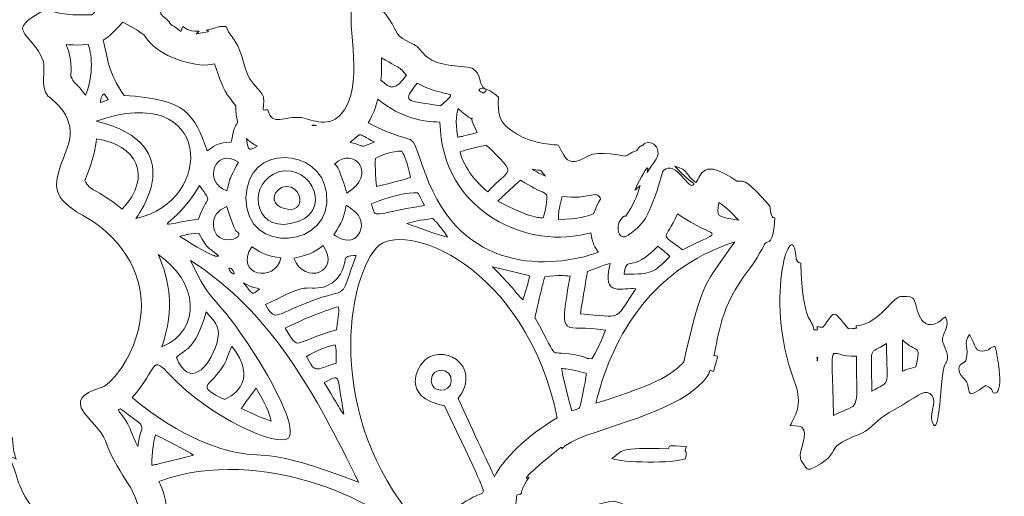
# Model space of a CAD drawing. Header units: inches. Extents: x 18 to 845, y 76 to 789.
# Tile 11 of 12: x 502 to 845, y 265 to 432. Entities that reach past the tile are written whole.
import ezdxf

# ---------------------------------------------------------------- set-up
doc = ezdxf.new("R2010")
doc.units = ezdxf.units.IN
doc.header["$MEASUREMENT"] = 0
doc.layers.add('Layer 1', color=7, linetype='Continuous')

msp = doc.modelspace()

# ---------------------------------------------------------------- linework, layer by layer
at = {"layer": 'Layer 1', "lineweight": 0}
for points, knots in [([(512.19, 404.78), (509.23, 408.32), (511.3, 414.16), (510.55, 416.88), (509.06, 422.3), (502.98, 426.12), (503.27, 428.55), (503.56, 431.03), (508.44, 433.42), (511.41, 435.34), (517.54, 432.41), (525.08, 433.32), (527.36, 433.18), (530.83, 436.15), (527.3, 434.03), (535.09, 440.61), (543.06, 440.15), (539.44, 440.44), (544.82, 438.18), (545.88, 437.74), (550.94, 434.52), (550.98, 434.48), (552.17, 433.3), (550.5, 434.07), (552.86, 432.13), (555.39, 430.04), (553.81, 430.94), (554.94, 429.86), (555.65, 429.18), (554.86, 430.16), (558.42, 427.44), (559, 428.9), (558.35, 427.33), (559.12, 429.14), (563.62, 425.68), (566.51, 429.03), (563.78, 426.59), (570.21, 427.43), (567.41, 427.62), (567.38, 427.87), (573.23, 429.35), (571.24, 429.28), (574.13, 429.08), (576.78, 423.47), (577.83, 425.78), (580.79, 414.75), (582.37, 408.83), (586.43, 407.21), (587.15, 404.59), (587.51, 403.29), (586.96, 400.58), (587.08, 400.39), (587.45, 399.77), (586.94, 400.16), (588.75, 400.07), (590.05, 394.05), (594.62, 398.09), (600.34, 397.37), (602.71, 397.07), (609.62, 393.62), (613.79, 398.12), (623.1, 408.16), (615.69, 428.69), (618.22, 438.61), (624.66, 436.73), (624.99, 432.46), (623.44, 438.11), (626.63, 435.31), (627.68, 436.1), (629.89, 433.2), (633.59, 428.34), (632.88, 426.13), (636.83, 424.2), (643.46, 420.96), (639.38, 422.66), (644.39, 418.3), (647.68, 415.44), (656.22, 415.27), (658.22, 414.99), (663.25, 414.3), (661.95, 409.65), (663.74, 407.89), (665.03, 406.63), (664.93, 408.01), (669, 404.56), (668.86, 397.92), (668.86, 395.64), (675.33, 391.67), (681.38, 387.96), (689.49, 387.85), (689.89, 387.81), (692.69, 382.2), (693.56, 380.18), (700.38, 384.06), (703.86, 386.04), (712.79, 383.97), (712.9, 383.98), (713.95, 384.08), (714.88, 385.07), (717.2, 385.96), (718.58, 388.11), (718.57, 387.31), (718.96, 387.58), (720.56, 388.68), (718.92, 388.18), (720.59, 388.55), (723.41, 389.18), (724.64, 386.82), (724.61, 384.94), (724.57, 382.84), (723.1, 382.12), (720.82, 378.2), (720.82, 378.69), (721.3, 379.69), (720.82, 379.85), (720.65, 379.91), (717.26, 374.08), (716.58, 372.09), (716.83, 372.31), (717.7, 373.09), (718.44, 373.75), (717.14, 369.35), (716.09, 367.29), (713.37, 363.01), (713.32, 362.98), (712.73, 363.65), (711.37, 361.51), (710.63, 360.33), (710.12, 356.28), (712.31, 355.79), (714.13, 355.37), (719.22, 360.41), (720.23, 362.3), (724.21, 369.76), (725.99, 378.51), (726.46, 378.94), (730.99, 383.09), (735.42, 371.38), (737.05, 374.16), (737.46, 374.85), (736.61, 373.72), (730.49, 380.42), (735.49, 379.16), (734.11, 377.25), (737.77, 374.78), (739.75, 377.26), (740, 383.69), (752.09, 375.2), (754.94, 375.1), (754.73, 376.51), (763.6, 366.46), (763.97, 363.7), (763.89, 364.21), (764, 363.84), (764.54, 361.94), (764.61, 362.86), (765.27, 362.49), (764.9, 352.8), (762.84, 354.42), (761.92, 353.56), (761.63, 353.3), (758.99, 347.69), (756.16, 344.2), (746.11, 331.78), (745.76, 320.96), (744.05, 314.48), (745.64, 314.09), (745.83, 315.4), (743.93, 308.87), (741.37, 309.66), (744.3, 309.91), (740.52, 305.64), (729.02, 292.61), (696.57, 288.41), (691.09, 281.96), (691.08, 281.96), (691.25, 282.69), (690.74, 282.39), (689.72, 281.78), (678.54, 272.51), (678.64, 271.77), (678.69, 271.44), (679.41, 272.01), (679.74, 272.06), (675.06, 265.32), (678.81, 266.85), (675.43, 265.82), (675, 263.15), (675.04, 259.27), (675.17, 259.07), (675.27, 258.92), (675.04, 259.09), (676.89, 258.21), (676.76, 255.49), (676.73, 255.36), (675.95, 254.22), (674.63, 252.26), (665.69, 247.07), (666.69, 242.39), (663.05, 236.07), (664.55, 231.9), (662.96, 236.38), (657.73, 222.71), (663.18, 235.8), (661.33, 223.24), (659.28, 224.16), (660.44, 224.85), (658.47, 217.47), (660.02, 216.63), (660.09, 217.66), (658.47, 211.34), (658.47, 211.34), (657.24, 212.02), (657.24, 212.02), (655.36, 204.52), (654.31, 206.69), (656.18, 205.41), (654.01, 200.24), (653.2, 201.55), (652.27, 200.77), (651.29, 199.93), (652.34, 199.99), (650.12, 197.5), (639.91, 186.08), (637.09, 180.95), (637.25, 180.83), (637.35, 180.76), (640.83, 185.48), (641.1, 185.18), (641.19, 185.08), (636.52, 179.82), (639.64, 179.08), (640.53, 178.86), (650, 188.09), (652.45, 190.49), (672.95, 210.47), (660.97, 225.13), (683.11, 247.57), (689.51, 254.05), (698.32, 261.96), (707.96, 263.64), (710.55, 264.09), (714.81, 261.7), (715.62, 260.38), (716.99, 258.12), (714.67, 257.51), (717.74, 258.81), (717.28, 251.84), (715.74, 252.86), (713.93, 250.68), (711.97, 248.32), (713.05, 247.34), (703.62, 244.34), (698.85, 240), (699.93, 240.76), (705.03, 239.31), (705.03, 239.31), (704.34, 237.97), (704.34, 237.97), (707.7, 236.49), (708.71, 235.67), (709.92, 236.16), (711.82, 236.94), (712.11, 242.57), (717.28, 242.08), (719.29, 237.53), (716.3, 239.08), (716.33, 232.85), (716.57, 232.6), (719.03, 229.93), (719.72, 229.77), (720.67, 229.54), (720.13, 229.25), (721.13, 230.91), (724.75, 228.45), (724.73, 227.03), (725.15, 226.6), (729.37, 222.28), (731.67, 223.74), (728.34, 221.93), (732.51, 219), (736.29, 220.2), (738.76, 221.99), (741.87, 219.79), (741.24, 222.39), (743.43, 219.61), (748.46, 219.89), (752.33, 219.73), (758.76, 223.32), (759.22, 223.16), (758.31, 222.79), (758.79, 222.86), (763.62, 223.62), (760.29, 229.21), (775.9, 227.49), (772.73, 225.98), (773.64, 227.08), (777.45, 225.68), (776.6, 224.46), (771.47, 220.06), (770.25, 217.2), (769.83, 216.23), (769.77, 217.25), (770.26, 215.08), (769.32, 213.89), (767.12, 210.96), (766.49, 210.66), (766.28, 210.56), (766.54, 211.28), (766.35, 211.4), (764.14, 208.07), (758.42, 204.25), (757.8, 203.64), (756.72, 202.57), (756.15, 199.32), (754.65, 198.28), (753.4, 197.4), (751.13, 198.18), (749.61, 196.16), (748.5, 194.69), (748.87, 192.84), (748.61, 187.58), (748.61, 187.58), (750.05, 186.33), (750.05, 186.33), (749.09, 179.5), (748.11, 181.65), (747.07, 180.64), (745.38, 178.99), (742.89, 171.88), (742.05, 170.23), (738.87, 171.86), (734.33, 172.67), (732.61, 174.68), (732.06, 175.33), (730.08, 182.45), (730.18, 183.41), (730.21, 183.72), (732.95, 189.79), (732.98, 189.85), (734.3, 192.06), (734.06, 190.03), (735.38, 193.85), (735.75, 194.92), (739.16, 201.71), (739.38, 201.95), (739.42, 201.98), (741.39, 203.69), (744.75, 204.62), (739.25, 200.88), (752.2, 208.68), (752.14, 210.84), (752.11, 211.97), (749.9, 213.48), (745.88, 211.91), (744.41, 211.34), (742.64, 209.66), (738.72, 209.57), (737.94, 213.39), (740.11, 214.05), (736.33, 215.56), (731.05, 206.37), (736.12, 216.6), (730.66, 206.78), (729.02, 203.83), (729.56, 206.28), (727.78, 202), (727.78, 202), (729.18, 202.51), (729.18, 202.51), (721.85, 191.83), (721.47, 196.65), (720.19, 192.45), (716.39, 189.07), (708.48, 186.8), (706.84, 187.85), (705.97, 188.42), (705.35, 190.4), (702.81, 191.89), (702.38, 192.14), (698.64, 193.44), (697.41, 195.68), (695.47, 199.22), (694.7, 221.94), (680.01, 218.54), (676.65, 215.1), (671.2, 213.63), (669.94, 211.97), (669.39, 211.26), (667.23, 202.37), (667.23, 202.19), (667.23, 200.82), (666.71, 201.44), (668.56, 201), (668.52, 193.29), (670.77, 194.78), (667.56, 193.87), (670.7, 178.11), (667.27, 176.15), (666.66, 175.15), (672.44, 179.02), (663.03, 173.07), (662.39, 171.5), (661.79, 170.06), (662.83, 170.34), (661.46, 165.93), (658.32, 164.62), (660.76, 165.31), (659.03, 163.87), (658.14, 163.13), (635.8, 156.98), (631.92, 155.06), (629.13, 153.68), (626.48, 153.92), (625.17, 153.81), (619.5, 153.36), (614.05, 145.02), (613.54, 143.98), (604.89, 126.49), (606.78, 135.75), (601.24, 132.54), (598.07, 130.7), (599.64, 126.45), (595.07, 125.06), (592.16, 124.17), (584.62, 125.98), (576.12, 116.87), (573.82, 114.4), (575.11, 115), (573.91, 114.17), (573.46, 113.85), (573.6, 114.75), (572.41, 113.39), (572.06, 112.99), (569.32, 108.94), (570, 107.21), (570.75, 105.29), (574.39, 105.39), (580.28, 104.69), (580.7, 101.41), (582.27, 101.99), (576.25, 99.42), (569.66, 96.61), (571.85, 99.65), (566.12, 96.29), (560.76, 93.16), (550.83, 90.27), (547.67, 85.66), (543.01, 78.87), (546.41, 83.36), (543.79, 81.24), (543.15, 80.73), (540.43, 76.07), (535.81, 76.38), (534.05, 80.57), (536.72, 82.63), (537.3, 83.63), (537.39, 83.8), (537.93, 85.72), (541.33, 93.69), (542.71, 96.91), (541.87, 93.47), (545.47, 100.5), (548.24, 105.91), (542.37, 108.18), (544.28, 115.47), (545.08, 118.52), (546.24, 116.83), (546.86, 120.89), (547.45, 124.73), (546.45, 124.93), (547.3, 128.47), (549.98, 128.19), (550.97, 126.31), (553.83, 127.1), (559.43, 128.63), (560.48, 134.44), (560.5, 134.71), (560.56, 135.75), (558.56, 140.91), (558.24, 141.41), (558, 141.78), (554.41, 144.94), (553.86, 145.24), (549.14, 147.82), (552.93, 147.29), (542.9, 148.84), (509.25, 154.04), (514.88, 143.71), (505.27, 147.8), (501.61, 149.35), (503.1, 149.55), (500.45, 150.89), (498.31, 151.96), (497.96, 151.3), (496.04, 154.72), (492.86, 160.42), (495.23, 160.43), (496.4, 163.72), (495.04, 168.31), (492.11, 168.96), (491.68, 169.46), (490.99, 170.26), (491.9, 170.58), (489.53, 172.27), (482.18, 177.49), (486.04, 167.16), (475.26, 177.37), (469.98, 182.35), (476.58, 184.83), (457.82, 186.35), (450.32, 186.95), (452.04, 186.88), (450.02, 186.55), (445.92, 181.47), (445.19, 177.57), (443.3, 175.57), (441.37, 173.51), (442.23, 174.96), (441.06, 174.17), (440.26, 173.64), (439.85, 172.52), (439.16, 172.01), (439.05, 171.93), (430.35, 167.52), (424.21, 170.33), (418.58, 172.91), (417.22, 172.41), (412.32, 169.55), (408.23, 173.26), (402.35, 173.99), (400.38, 174.84), (397.38, 176.15), (398.01, 178.77), (386.86, 178.03), (382.39, 177.73), (375.48, 178.35), (373.92, 181.65), (373.27, 183.04), (374.56, 194.81), (368.08, 189.26), (368.08, 189.26), (368.91, 188.84), (368.91, 188.84), (367.04, 181.35), (370.67, 182.49), (319.59, 185.62), (188.68, 193.66), (63.45, 248.39), (59.05, 254.48), (58.69, 254.98), (55.03, 267.38), (52.1, 271.43), (51.56, 272.18), (50.05, 272.63), (49.49, 275.12), (49.01, 277.23), (50.9, 281.7), (50.08, 284.84), (49.29, 287.85), (45.07, 289.94), (45.02, 289.98), (43.6, 291.09), (44.96, 290.32), (43.66, 291.43), (42.83, 292.14), (41.65, 292.29), (40.98, 293.17), (39.48, 295.12), (42.19, 301.14), (33.96, 304.32), (24.97, 307.79), (31.45, 319.08), (36.34, 322.19), (38.13, 323.32), (41.21, 322.94), (42.7, 325.13), (46.9, 331.29), (35.92, 330.37), (35.19, 333.94), (34.92, 335.3), (36.67, 336.15), (37.07, 338.35), (38.45, 346.01), (36.01, 348.69), (39.81, 353.74), (41.01, 355.33), (41.86, 357.76), (41.08, 358.92), (39.72, 360.94), (35.19, 359.12), (32.77, 358.8), (30.23, 364.77), (36.18, 376.01), (36.73, 376.61), (48.05, 389.14), (47.03, 390.28), (47.1, 390.41), (47.51, 391.18), (49.3, 392.36), (50.24, 395.89), (51.48, 400.55), (53.63, 396.11), (46.43, 410.83), (46.32, 411.05), (42.56, 416.15), (42.76, 419.48), (42.99, 423.19), (46.21, 428.65), (46.48, 429.85), (47.5, 434.33), (45.83, 440.55), (45.76, 441.32), (45.58, 443.57), (46.32, 443.25), (47.14, 446.1), (49.5, 454.28), (47.68, 449.98), (46.94, 457.63), (44.84, 479.37), (52.12, 481.04), (35.46, 480.39), (33.68, 478.27), (32.94, 475.92), (25.92, 478.41), (23.45, 506.98), (31.36, 507.27), (20.57, 510.38), (20.23, 515.56), (20.06, 512.77), (23.61, 516.88), (24.84, 518.3), (49.37, 544.94), (49.45, 545.04), (49.54, 545.15), (118.14, 624.96), (124.13, 628.31), (124.99, 623.87), (124.92, 624.14), (126.82, 619.65), (126.82, 619.65), (128.33, 620.96), (128.33, 620.96), (130.92, 614.14), (130.65, 615.39), (128.84, 614.06), (132.41, 607.59), (130.73, 607.76), (133.07, 609.7), (136.49, 604.52), (137.65, 606.63), (135.19, 604.46), (140.23, 602.53), (139.74, 606.18), (142.46, 607.51), (144.79, 608.64), (146.67, 607.15), (144.63, 608.67), (151.58, 609.54), (150.26, 609.57), (147.8, 606.3), (147.57, 606.28), (147.05, 607.18), (146.33, 605.62), (145.85, 604.57), (146.46, 600.56), (155.07, 600), (152.72, 602.24), (152.89, 600.61), (161.45, 601.03), (161.98, 601.05), (162.73, 601.34), (163.21, 601.11), (163.34, 601.05), (163.01, 600.71), (163.14, 600.65), (163.7, 600.38), (160.83, 599.87), (166.9, 600.8), (161.92, 603.44), (183.07, 600.8), (192.74, 599.86), (192.22, 597.92), (191.88, 598.91), (195.13, 596.21), (195.47, 587.48), (195.39, 583.64), (196.91, 582.78), (198.21, 582.04), (200.02, 583.59), (200.9, 583.02), (202.43, 582.04), (199.14, 572.49), (203.91, 573.24), (205.02, 573.41), (204.5, 573.02), (204.46, 574.35), (207.14, 574.3), (215.65, 575.37), (214.45, 574.1), (214.35, 573.99), (213.46, 574.63), (211.58, 574.07), (210.52, 573.75), (211.98, 573.92), (212.52, 573.62), (213.24, 573.22), (214.72, 570.59), (217.84, 568.11), (218.04, 567.95), (218.06, 568.51), (221.19, 564.65), (224.36, 566.65), (221.27, 565.54), (226.12, 561.83), (226.12, 561.83), (224.51, 560.82), (224.51, 560.82), (224.56, 560.76), (229.86, 555.46), (229.97, 555.37), (232.42, 557.27), (230.33, 556.83), (234.74, 552.98), (233.28, 551.74), (232.42, 552.49), (234.71, 549.28), (236.27, 550.23), (234.64, 549.24), (236.33, 550.27), (241.16, 545.54), (239.44, 549.78), (247.73, 545.47), (247.73, 545.47), (248, 543.68), (248, 543.68), (249.05, 542.68), (250.81, 540.02), (250.82, 539.98), (251.13, 539.22), (250.93, 534.96), (250.34, 534.38), (249.64, 533.69), (245.68, 533.99), (245.07, 533.8), (244.54, 533.63), (244.47, 533.04), (244.37, 533), (244.24, 532.94), (244.8, 534.17), (243.4, 532.93), (241.42, 531.17), (243.21, 527.79), (243.5, 527.47), (244.01, 526.9), (244.82, 526.59), (246.54, 525.9), (246.54, 525.9), (245.85, 527.91), (245.85, 527.91), (249.04, 526.47), (249.12, 526.74), (249.35, 526.58), (249.84, 526.26), (248.89, 525.96), (251.39, 524.93), (253.9, 523.9), (253.03, 524.84), (258.34, 522.79), (258.34, 522.79), (256.26, 522), (256.26, 522), (261.32, 519.91), (275.04, 518.06), (280.88, 511.46), (282.63, 513.21), (281.57, 513.55), (285.37, 509.07), (284.89, 508.02), (285.45, 508.52), (283.69, 506.43), (283.6, 502.45), (283.54, 500.97), (283.85, 500.16), (284.9, 497.36), (287.82, 497.34), (289.1, 498.11), (291.12, 499.32), (290.92, 502.87), (291.29, 516.28), (293.5, 518.51), (296.5, 523.46), (304.9, 520.55), (308.4, 519.34), (318.4, 512.74), (320.61, 510.77), (318.79, 510.91), (319.97, 510.79), (317.61, 511.05), (330.25, 500.67), (329.05, 506.36), (346.98, 506.18), (345.54, 505.23), (345.62, 505.56), (347.05, 504.54), (351.77, 501.18), (355.26, 503.1), (355.82, 503.71), (356.6, 504.55), (357.06, 507.39), (356.36, 508.57), (355.47, 510.1), (353.29, 510.05), (352.38, 510.83), (351.62, 511.49), (351.11, 513.12), (351.24, 513.49), (351.38, 513.91), (353.88, 515.35), (354.66, 515.52), (356.35, 515.88), (358.95, 515.12), (359.02, 515.1), (359.02, 515.1), (357.76, 513.95), (357.76, 513.95), (364.19, 510.05), (359.43, 508.82), (361.06, 502.38), (361.71, 499.8), (364.39, 496.72), (365.44, 496.67), (366.6, 496.61), (365.8, 496.22), (366.77, 497.76), (369.63, 497.27), (368.05, 497.52), (369.5, 497.55), (370.32, 499.35), (372.07, 508.66), (374.89, 511.89), (384.76, 523.16), (380.34, 523.06), (379.56, 526.98), (377.77, 536.03), (365.37, 544.65), (365.71, 552.29), (365.81, 554.75), (369.52, 565.8), (371.16, 570.63), (371.73, 570.71), (371.45, 571.4), (380.5, 569.96), (380.6, 569.59), (385.84, 556.56), (385.9, 556.44), (386.89, 555.69), (385.73, 556.53), (388.17, 554.75), (388.17, 546.31), (388.87, 547.24), (386.53, 548.86), (386.53, 535.87), (386.66, 537.3), (386.82, 535.87), (390.92, 534.17), (389.06, 534.51), (390.55, 533.87), (392.81, 532.9), (392.66, 534.77), (397.02, 531.95), (395.59, 526.87), (397.41, 532.35), (398.68, 523.99), (398.68, 523.99), (400.35, 524.74), (400.35, 524.74), (401.06, 518.53), (401.48, 519.83), (399.34, 518.76), (402.11, 513.14), (406.34, 514.2), (407.52, 518.54), (408.3, 521.39), (406.91, 525.13), (407.17, 525.76), (407.32, 526.14), (410.14, 527.72), (410.18, 527.72), (411.56, 527.85), (413.25, 525.55), (414.14, 524.45), (411.62, 523.73), (411.7, 524.38), (413.65, 522.16), (411.64, 509.25), (414.65, 506.76), (415.37, 505.74), (415.44, 505.64), (418.25, 501.37), (419.49, 500.45), (420.69, 499.54), (424.62, 499.36), (425.61, 499.75), (433.64, 502.96), (435.07, 525.65), (434.7, 534.77), (429.06, 539.86), (429.54, 539.12), (429.23, 540.25), (428.88, 541.57), (429.54, 543.22), (429.96, 543.45), (430.94, 543.99), (432.03, 542.66), (433.17, 542.61), (433.73, 542.58), (435.97, 543.73), (439.48, 543.37), (442.7, 543.04), (444.74, 539.58), (445.25, 542.68), (450.88, 541.26), (450.09, 542.71), (449.89, 540.44), (452.04, 538.67), (454.95, 533.62), (453.87, 531.15), (453.35, 529.95), (453.84, 531.69), (449.95, 526.44), (450.48, 521.71), (453.44, 519.9), (453.93, 519.22), (453.98, 519.16), (457.3, 514.02), (458.81, 512.23), (459.66, 514.02), (458.96, 514.5), (460.28, 513.37), (462.23, 511.69), (464.32, 506.69), (460.54, 502.3), (459.02, 500.53), (459.69, 501.93), (458.66, 501.19), (457.32, 500.24), (458.21, 499.84), (458.2, 499.72), (449.1, 493.77), (446.86, 487.28), (441.04, 488.27), (439.69, 488.5), (433.97, 491.39), (431.41, 488.68), (430.21, 487.41), (430.72, 484.51), (431.03, 483.96), (431.6, 482.92), (433.46, 482.18), (433.69, 481.38), (433.83, 480.89), (430.13, 470.33), (425.42, 469.32), (422.8, 468.76), (416.5, 473.38), (416.43, 473.43), (413.52, 475.55), (406.32, 475.01), (405.5, 472.93), (404.28, 469.88), (411.22, 465.19), (412.02, 464.81), (420.2, 460.91), (417.44, 462.46), (424.53, 464.4), (427.75, 459.56), (426.52, 460.11), (426.25, 459.23), (426.25, 459.23), (427.71, 459.65), (427.71, 459.65), (424.75, 450.84), (425.12, 453.6), (423.42, 452.13), (422.43, 451.27), (421.28, 446.18), (418.6, 444.94), (417.31, 444.34), (415.39, 445.06), (413.52, 444.08), (412.5, 443.55), (411.76, 442.56), (411.72, 442.54), (411.47, 442.39), (411.57, 442.95), (410.6, 442.11), (410.45, 441.99), (406.76, 437.03), (405.93, 436.62), (401.39, 434.36), (384.94, 446.55), (381.82, 440.64), (381.13, 441.27), (381.99, 441.57), (381.19, 441.25), (380.96, 441.17), (380.38, 440.28), (380.34, 440.11), (380, 438.73), (379.83, 439.5), (381.46, 438.94), (381.46, 438.94), (381.28, 437.61), (381.28, 437.61), (388.68, 434.44), (386.96, 437.25), (391.22, 435.18), (402.08, 429.87), (400.88, 429.99), (399.16, 433.04), (406.72, 428.14), (403.95, 425.68), (398.05, 422.19), (391.16, 418.12), (384.86, 406.19), (382.32, 399.61), (380.58, 401.01), (381.96, 400.74), (379.17, 395.31), (380.09, 394.5), (380.66, 395.03), (378.81, 390.44), (377.76, 387.84), (378.18, 389.61), (377.67, 389.29), (377.54, 389.2), (377.3, 389.54), (377.17, 389.45), (376.53, 389.06), (375.22, 383.73), (375.04, 382.91), (375.04, 382.91), (376.48, 383.05), (376.48, 383.05), (374.72, 376.42), (374.54, 377.23), (373.18, 376.93), (370.44, 370.86), (370.15, 373.46), (369.6, 367.67), (369.08, 362.14), (369.86, 360.11), (371.25, 357.39), (376.81, 355.74), (373.62, 355.45), (376.49, 354.23), (376.57, 354.2), (384.09, 352.69), (386.41, 352.73), (389.83, 348.8), (387.63, 350.7), (391.32, 348.51), (393.83, 332.67), (393.69, 335.38), (391.82, 332.98), (392.89, 322.15), (392.51, 325.28), (407.22, 326.77), (407.22, 326.77), (406.64, 327.52), (406.64, 327.52), (413.97, 328.32), (413.16, 327.99), (414.3, 326.28), (417.79, 325), (415.59, 325.08), (417.41, 323.89), (419.82, 322.31), (424.24, 324.82), (431.14, 319.48), (438.32, 313.92), (437.95, 308.06), (443.46, 308.13), (445.05, 308.15), (444.09, 307.61), (444.68, 309.16), (448.87, 308.95), (448.91, 309.36), (449.55, 309.14), (451.3, 308.55), (449.4, 307.7), (455.5, 306.06), (456.76, 304.35), (456.02, 304.76), (459.17, 304.4), (462.61, 300.67), (460.75, 302.68), (463.14, 300.1), (468.98, 298.81), (489.37, 303.65), (496.82, 300.14), (498.47, 294.35), (498.01, 295.55), (495.83, 296.55), (497.5, 286.86), (497.18, 287.79), (499.74, 285.64), (500.28, 280.6), (500.2, 281.13), (500.99, 278.39), (497.56, 280.27), (499.57, 278.03), (501.91, 270.14), (501.94, 270.04), (503.78, 264.52), (507.98, 260.26), (507.98, 260.26), (508.3, 262.6), (508.3, 262.6), (514.12, 256.5), (513.42, 259.49), (512.96, 255.95), (517.29, 251.81), (516.67, 251.21), (518.67, 250.1), (521.12, 248.74), (520.41, 250.11), (522.29, 247.7), (522.84, 251.78), (521.86, 249.65), (525.75, 247.54), (529.62, 241.35), (524.31, 244.08), (529.49, 240.31), (532.34, 242.66), (529.45, 240.83), (534.99, 239.63), (540.71, 243.64), (537.21, 245.7), (539.89, 244.31), (540.6, 246.09), (540.33, 246.62), (542.59, 243.87), (544.14, 244.86), (544.4, 243.17), (544.21, 255.94), (544.02, 268.71), (537.43, 270.38), (532.11, 284.74), (529.32, 292.27), (514.6, 298.65), (530.99, 303.45), (536.31, 305.01), (557, 332.92), (534.04, 356.04), (526.63, 363.5), (521, 363.61), (516.63, 369.34), (512.48, 374.78), (518.06, 382.8), (519.56, 389.39), (521.69, 398.75), (512.3, 404.64), (512.19, 404.78)], [0, 0, 0, 0, 1, 1, 1, 2, 2, 2, 3, 3, 3, 4, 4, 4, 5, 5, 5, 6, 6, 6, 7, 7, 7, 8, 8, 8, 9, 9, 9, 10, 10, 10, 11, 11, 11, 12, 12, 12, 13, 13, 13, 14, 14, 14, 15, 15, 15, 16, 16, 16, 17, 17, 17, 18, 18, 18, 19, 19, 19, 20, 20, 20, 21, 21, 21, 22, 22, 22, 23, 23, 23, 24, 24, 24, 25, 25, 25, 26, 26, 26, 27, 27, 27, 28, 28, 28, 29, 29, 29, 30, 30, 30, 31, 31, 31, 32, 32, 32, 33, 33, 33, 34, 34, 34, 35, 35, 35, 36, 36, 36, 37, 37, 37, 38, 38, 38, 39, 39, 39, 40, 40, 40, 41, 41, 41, 42, 42, 42, 43, 43, 43, 44, 44, 44, 45, 45, 45, 46, 46, 46, 47, 47, 47, 48, 48, 48, 49, 49, 49, 50, 50, 50, 51, 51, 51, 52, 52, 52, 53, 53, 53, 54, 54, 54, 55, 55, 55, 56, 56, 56, 57, 57, 57, 58, 58, 58, 59, 59, 59, 60, 60, 60, 61, 61, 61, 62, 62, 62, 63, 63, 63, 64, 64, 64, 65, 65, 65, 66, 66, 66, 67, 67, 67, 68, 68, 68, 69, 69, 69, 70, 70, 70, 71, 71, 71, 72, 72, 72, 73, 73, 73, 74, 74, 74, 75, 75, 75, 76, 76, 76, 77, 77, 77, 78, 78, 78, 79, 79, 79, 80, 80, 80, 81, 81, 81, 82, 82, 82, 83, 83, 83, 84, 84, 84, 85, 85, 85, 86, 86, 86, 87, 87, 87, 88, 88, 88, 89, 89, 89, 90, 90, 90, 91, 91, 91, 92, 92, 92, 93, 93, 93, 94, 94, 94, 95, 95, 95, 96, 96, 96, 97, 97, 97, 98, 98, 98, 99, 99, 99, 100, 100, 100, 101, 101, 101, 102, 102, 102, 103, 103, 103, 104, 104, 104, 105, 105, 105, 106, 106, 106, 107, 107, 107, 108, 108, 108, 109, 109, 109, 110, 110, 110, 111, 111, 111, 112, 112, 112, 113, 113, 113, 114, 114, 114, 115, 115, 115, 116, 116, 116, 117, 117, 117, 118, 118, 118, 119, 119, 119, 120, 120, 120, 121, 121, 121, 122, 122, 122, 123, 123, 123, 124, 124, 124, 125, 125, 125, 126, 126, 126, 127, 127, 127, 128, 128, 128, 129, 129, 129, 130, 130, 130, 131, 131, 131, 132, 132, 132, 133, 133, 133, 134, 134, 134, 135, 135, 135, 136, 136, 136, 137, 137, 137, 138, 138, 138, 139, 139, 139, 140, 140, 140, 141, 141, 141, 142, 142, 142, 143, 143, 143, 144, 144, 144, 145, 145, 145, 146, 146, 146, 147, 147, 147, 148, 148, 148, 149, 149, 149, 150, 150, 150, 151, 151, 151, 152, 152, 152, 153, 153, 153, 154, 154, 154, 155, 155, 155, 156, 156, 156, 157, 157, 157, 158, 158, 158, 159, 159, 159, 160, 160, 160, 161, 161, 161, 162, 162, 162, 163, 163, 163, 164, 164, 164, 165, 165, 165, 166, 166, 166, 167, 167, 167, 168, 168, 168, 169, 169, 169, 170, 170, 170, 171, 171, 171, 172, 172, 172, 173, 173, 173, 174, 174, 174, 175, 175, 175, 176, 176, 176, 177, 177, 177, 178, 178, 178, 179, 179, 179, 180, 180, 180, 181, 181, 181, 182, 182, 182, 183, 183, 183, 184, 184, 184, 185, 185, 185, 186, 186, 186, 187, 187, 187, 188, 188, 188, 189, 189, 189, 190, 190, 190, 191, 191, 191, 192, 192, 192, 193, 193, 193, 194, 194, 194, 195, 195, 195, 196, 196, 196, 197, 197, 197, 198, 198, 198, 199, 199, 199, 200, 200, 200, 201, 201, 201, 202, 202, 202, 203, 203, 203, 204, 204, 204, 205, 205, 205, 206, 206, 206, 207, 207, 207, 208, 208, 208, 209, 209, 209, 210, 210, 210, 211, 211, 211, 212, 212, 212, 213, 213, 213, 214, 214, 214, 215, 215, 215, 216, 216, 216, 217, 217, 217, 218, 218, 218, 219, 219, 219, 220, 220, 220, 221, 221, 221, 222, 222, 222, 223, 223, 223, 224, 224, 224, 225, 225, 225, 226, 226, 226, 227, 227, 227, 228, 228, 228, 229, 229, 229, 230, 230, 230, 231, 231, 231, 232, 232, 232, 233, 233, 233, 234, 234, 234, 235, 235, 235, 236, 236, 236, 237, 237, 237, 238, 238, 238, 239, 239, 239, 240, 240, 240, 241, 241, 241, 242, 242, 242, 243, 243, 243, 244, 244, 244, 245, 245, 245, 246, 246, 246, 247, 247, 247, 248, 248, 248, 249, 249, 249, 250, 250, 250, 251, 251, 251, 252, 252, 252, 253, 253, 253, 254, 254, 254, 255, 255, 255, 256, 256, 256, 257, 257, 257, 258, 258, 258, 259, 259, 259, 260, 260, 260, 261, 261, 261, 262, 262, 262, 263, 263, 263, 264, 264, 264, 265, 265, 265, 266, 266, 266, 267, 267, 267, 268, 268, 268, 269, 269, 269, 270, 270, 270, 271, 271, 271, 272, 272, 272, 273, 273, 273, 274, 274, 274, 275, 275, 275, 276, 276, 276, 277, 277, 277, 278, 278, 278, 279, 279, 279, 280, 280, 280, 281, 281, 281, 282, 282, 282, 283, 283, 283, 284, 284, 284, 285, 285, 285, 286, 286, 286, 287, 287, 287, 288, 288, 288, 289, 289, 289, 290, 290, 290, 291, 291, 291, 292, 292, 292, 293, 293, 293, 294, 294, 294, 295, 295, 295, 296, 296, 296, 297, 297, 297, 298, 298, 298, 299, 299, 299, 300, 300, 300, 301, 301, 301, 302, 302, 302, 303, 303, 303, 304, 304, 304, 305, 305, 305, 306, 306, 306, 307, 307, 307, 308, 308, 308, 309, 309, 309, 310, 310, 310, 311, 311, 311, 312, 312, 312, 313, 313, 313, 314, 314, 314, 315, 315, 315, 316, 316, 316, 317, 317, 317, 318, 318, 318, 319, 319, 319, 320, 320, 320, 321, 321, 321, 322, 322, 322, 323, 323, 323, 324, 324, 324, 325, 325, 325, 326, 326, 326, 327, 327, 327, 328, 328, 328, 329, 329, 329, 330, 330, 330, 331, 331, 331, 332, 332, 332, 333, 333, 333, 334, 334, 334, 335, 335, 335, 336, 336, 336, 337, 337, 337, 338, 338, 338, 339, 339, 339, 340, 340, 340, 341, 341, 341, 342, 342, 342, 343, 343, 343, 344, 344, 344, 345, 345, 345, 346, 346, 346, 347, 347, 347, 348, 348, 348, 349, 349, 349, 350, 350, 350, 351, 351, 351, 352, 352, 352, 353, 353, 353, 354, 354, 354, 355, 355, 355, 356, 356, 356, 357, 357, 357, 358, 358, 358, 359, 359, 359, 360, 360, 360, 361, 361, 361, 362, 362, 362, 363, 363, 363, 364, 364, 364, 365, 365, 365, 366, 366, 366, 367, 367, 367, 368, 368, 368, 369, 369, 369, 370, 370, 370, 371, 371, 371, 372, 372, 372, 373, 373, 373, 374, 374, 374, 375, 375, 375, 376, 376, 376, 377, 377, 377, 378, 378, 378, 379, 379, 379, 380, 380, 380, 381, 381, 381, 382, 382, 382, 383, 383, 383, 384, 384, 384, 385, 385, 385, 386, 386, 386, 387, 387, 387, 388, 388, 388, 388]), ([(577.58, 401.46), (573.7, 406.58), (574.01, 405.16), (570.1, 416.09), (564.74, 414.44), (552.46, 418.18), (547.7, 423.45), (545.63, 425.73), (546.96, 426.03), (538.19, 430.69), (533.14, 425.28), (533.42, 425.67), (531.35, 424.37), (533.18, 416.99), (532.98, 413.43), (538.6, 405.06), (560.58, 403.94), (562.92, 398.6), (567.62, 385.82), (571.12, 388.29), (571.33, 388.49), (575.96, 388.78), (576.67, 393.37), (577.36, 394.27), (578.19, 395.79), (577.51, 398.78), (577.58, 398.95), (577.58, 401.46)], [0, 0, 0, 0, 1, 1, 1, 2, 2, 2, 3, 3, 3, 4, 4, 4, 5, 5, 5, 6, 6, 6, 7, 7, 7, 8, 8, 8, 9, 9, 9, 9]), ([(520.11, 411.73), (521.9, 407.99), (520.22, 411.81), (525.22, 405.15), (528.83, 414.65), (526.56, 421.56), (526.19, 422.85), (513.12, 421.69), (520.86, 426.83), (520.11, 411.73)], [0, 0, 0, 0, 1, 1, 1, 2, 2, 2, 3, 3, 3, 3]), ([(628.25, 418.17), (628.38, 413.85), (628.33, 413.54), (628.11, 410.46), (631.62, 407.1), (633.11, 406.85), (636.96, 412.19), (634.06, 415.2), (636.63, 413.53), (628.25, 418.17)], [0, 0, 0, 0, 1, 1, 1, 2, 2, 2, 3, 3, 3, 3]), ([(542.74, 362.26), (570.59, 368.05), (569.64, 410.6), (528.95, 396.11), (562.59, 388.02), (543.1, 362.8), (542.74, 362.26)], [0, 0, 0, 0, 1, 1, 1, 2, 2, 2, 2]), ([(640.68, 409.34), (635.85, 402.82), (635.73, 403.43), (648.85, 401.52), (655.55, 407.73), (652.34, 403.5), (640.68, 409.34)], [0, 0, 0, 0, 1, 1, 1, 2, 2, 2, 2]), ([(530.44, 402.68), (530.61, 402.53), (533.06, 403.54), (533.09, 403.64), (533.12, 403.74), (531.83, 405.61), (531.68, 405.63), (530.83, 405.75), (530.25, 402.84), (530.44, 402.68)], [0, 0, 0, 0, 1, 1, 1, 2, 2, 2, 3, 3, 3, 3]), ([(662.17, 406.95), (662.16, 406.84), (663.65, 405.92), (663.7, 405.95), (666.83, 407.68), (662.23, 408.08), (662.17, 406.95)], [0, 0, 0, 0, 1, 1, 1, 2, 2, 2, 2]), ([(701.2, 357.28), (679.76, 350.91), (649.26, 364.3), (648.64, 395.79), (642.6, 396.08), (635.63, 396.86), (627.01, 403.81), (626.09, 400.37), (625.53, 398.78), (623.7, 395.53), (642.36, 385.77), (637.21, 395.65), (643.57, 377.82), (656.04, 342.88), (687.24, 344.55), (703.9, 350.43), (702.6, 352.23), (701.78, 353.3), (701.2, 357.28)], [0, 0, 0, 0, 1, 1, 1, 2, 2, 2, 3, 3, 3, 4, 4, 4, 5, 5, 5, 6, 6, 6, 6]), ([(655.01, 400.57), (654.11, 398.69), (654.2, 393.25), (654.9, 390.59), (656.27, 390.82), (655.15, 390.47), (661.66, 392.15), (656.48, 402.73), (664.32, 392.04), (655.01, 400.57)], [0, 0, 0, 0, 1, 1, 1, 2, 2, 2, 3, 3, 3, 3]), ([(604.05, 394.71), (604.05, 394.55), (605.67, 394.59), (605.67, 394.61), (605.68, 394.74), (604.05, 394.76), (604.05, 394.71)], [0, 0, 0, 0, 1, 1, 1, 2, 2, 2, 2]), ([(617.33, 388.76), (623.81, 387.16), (619.78, 386.72), (625.83, 388.78), (619.13, 392.39), (622, 392.13), (617.33, 388.76)], [0, 0, 0, 0, 1, 1, 1, 2, 2, 2, 2]), ([(524.97, 375.49), (526.98, 371.35), (528.12, 373.37), (537.99, 365.48), (548.88, 377.05), (542.79, 388.14), (528.99, 389.98), (528.65, 386.99), (528.15, 383.14), (524.97, 375.49)], [0, 0, 0, 0, 1, 1, 1, 2, 2, 2, 3, 3, 3, 3]), ([(581.09, 369.59), (580.65, 348.92), (611.78, 351.79), (609.15, 371.14), (606.98, 387.19), (581.5, 388.5), (581.09, 369.59)], [0, 0, 0, 0, 1, 1, 1, 2, 2, 2, 2]), ([(581.26, 390.1), (581.68, 385.1), (582.68, 386.11), (585.08, 387.37), (584.43, 387.7), (583.28, 388.14), (581.26, 390.1)], [0, 0, 0, 0, 1, 1, 1, 2, 2, 2, 2]), ([(616.17, 371.06), (627.13, 377.35), (618.68, 387.75), (611.9, 381.15), (612.49, 380.57), (613.06, 381.57), (616.17, 371.06)], [0, 0, 0, 0, 1, 1, 1, 2, 2, 2, 2]), ([(655.64, 385.49), (657.05, 379.59), (662.06, 374.01), (665.37, 371.47), (673.1, 380.5), (676.27, 376.46), (664.8, 387.82), (660.08, 386.79), (656.78, 385.81), (655.64, 385.49)], [0, 0, 0, 0, 1, 1, 1, 2, 2, 2, 3, 3, 3, 3]), ([(578.5, 381.89), (570.04, 387.36), (566.06, 374.62), (574.36, 371.91), (576.11, 377.1), (573.97, 373.31), (578.5, 381.89)], [0, 0, 0, 0, 1, 1, 1, 2, 2, 2, 2]), ([(638.45, 376.69), (636.36, 385.37), (635.34, 385.48), (635.19, 385.68), (631.82, 385.76), (628.33, 384.4), (626.18, 383.13), (626.14, 382.4), (625.93, 380.43), (626.57, 373.4), (638.57, 376.24), (637.6, 376.32), (638.45, 376.69)], [0, 0, 0, 0, 1, 1, 1, 2, 2, 2, 3, 3, 3, 4, 4, 4, 4]), ([(590.66, 377.72), (602.01, 383.56), (612.16, 365.95), (599.26, 361.22), (584.46, 355.78), (581.24, 372.86), (590.66, 377.72)], [0, 0, 0, 0, 1, 1, 1, 2, 2, 2, 2]), ([(680.84, 379.44), (682.93, 378.06), (682.19, 378.42), (685.45, 376.92), (682.98, 379.78), (684.88, 378.56), (680.84, 379.44)], [0, 0, 0, 0, 1, 1, 1, 2, 2, 2, 2]), ([(676.76, 375.63), (670.33, 369.77), (672.84, 372.08), (668.8, 368.31), (680.38, 361.98), (684.45, 362.42), (684.6, 362.42), (686.06, 366.87), (685.91, 369.86), (685.92, 370.48), (682.82, 372.72), (685.47, 370.17), (676.76, 375.63)], [0, 0, 0, 0, 1, 1, 1, 2, 2, 2, 3, 3, 3, 4, 4, 4, 4]), ([(564.87, 373.74), (556.22, 358.24), (544.99, 358.91), (564.6, 362.04), (567.56, 371.26), (569.78, 366.71), (564.87, 373.74)], [0, 0, 0, 0, 1, 1, 1, 2, 2, 2, 2]), ([(598.74, 366.01), (601.21, 368.05), (599.56, 373.28), (595.35, 373.4), (592.52, 373.48), (590.54, 370.62), (590.91, 368.69), (591.45, 365.88), (596.93, 364.5), (598.74, 366.01)], [0, 0, 0, 0, 1, 1, 1, 2, 2, 2, 3, 3, 3, 3]), ([(643.23, 366.71), (640.92, 371.64), (641.1, 370.78), (640.79, 371.2), (637.94, 371.41), (630.99, 369.95), (624.79, 367.33), (626.55, 361.72), (624.23, 363.77), (643.23, 366.71)], [0, 0, 0, 0, 1, 1, 1, 2, 2, 2, 3, 3, 3, 3]), ([(704.24, 369.73), (702.86, 372.09), (700.8, 368.71), (691.19, 369.9), (689.88, 363.94), (690.06, 365.35), (689.92, 361.83), (697.11, 362.08), (699.67, 362.97), (702.11, 363.81), (704.51, 370.02), (704.97, 368.48), (704.24, 369.73)], [0, 0, 0, 0, 1, 1, 1, 2, 2, 2, 3, 3, 3, 4, 4, 4, 4]), ([(745.77, 367.83), (745.15, 362.56), (744.5, 363.14), (752.59, 361.62), (750, 364.42), (748.83, 365.85), (745.77, 367.83)], [0, 0, 0, 0, 1, 1, 1, 2, 2, 2, 2]), ([(578.62, 356.41), (578.8, 357.44), (577.78, 357.6), (577.55, 357.91), (576.83, 358.83), (575.82, 362.38), (574.36, 366.4), (567.54, 363.59), (570.04, 357.53), (570.94, 356.46), (573.31, 353.64), (578.37, 355), (578.62, 356.41)], [0, 0, 0, 0, 1, 1, 1, 2, 2, 2, 3, 3, 3, 4, 4, 4, 4]), ([(611.72, 356.53), (612.99, 355.77), (616.09, 353.79), (618.68, 355.17), (620.88, 356.34), (624.35, 362.22), (615.96, 366.82), (614.94, 361.67), (614.65, 361.4), (611.72, 356.53)], [0, 0, 0, 0, 1, 1, 1, 2, 2, 2, 3, 3, 3, 3]), ([(733.1, 351.33), (749.41, 359.45), (744.75, 354.29), (731.41, 363.85), (726.93, 353.76), (724.88, 357.71), (733.1, 351.33)], [0, 0, 0, 0, 1, 1, 1, 2, 2, 2, 2]), ([(770.64, 290.02), (772.06, 293.43), (775.44, 296.48), (772.05, 305.61), (760.81, 335.88), (771.9, 364.95), (772.67, 348.04), (774.06, 346.13), (773.14, 347.26), (774.35, 346.6), (774.93, 325.1), (778.51, 327.61), (778.87, 323.43), (779.63, 323.53), (779.66, 323.17), (780, 323.37), (780.28, 323.55), (779.92, 324.16), (779.98, 324.49), (782.12, 324.25), (780.65, 324.41), (782, 324.33), (786.47, 329.69), (784.91, 331.2), (790.96, 323.74), (795.36, 324.11), (793.17, 323.93), (793.68, 324.81), (802.41, 325.76), (806.19, 335.45), (809.72, 335.07), (809.82, 335.06), (812.52, 335.33), (813.41, 334.46), (814.79, 333.09), (815.06, 322.63), (821.83, 325.84), (823.49, 326.62), (822.28, 326.3), (824.79, 327.99), (826.48, 324.45), (823.37, 321.8), (823.65, 319.49), (823.71, 319.02), (825.7, 315.43), (825.49, 313.49), (825.19, 310.65), (824.2, 314.4), (823.25, 303.03), (822.66, 295.99), (821.75, 285.41), (819.88, 292.24), (819.41, 293.98), (822.21, 299.63), (819.24, 301.24), (816.76, 302.59), (815.02, 300.09), (807.17, 295.79), (801.23, 292.53), (800.54, 290.56), (796.88, 288.16), (793.97, 286.26), (791.65, 286.43), (787.33, 283.3), (785.37, 281.88), (785.91, 279.69), (781.39, 276.85), (778.53, 275.04), (777.39, 274.56), (776.51, 274.99), (776.17, 275.15), (774.25, 278.26), (774.18, 278.58), (773.49, 281.5), (777.44, 287.31), (774.7, 289.44), (774.09, 289.91), (773.33, 289.87), (770.64, 290.02)], [0, 0, 0, 0, 1, 1, 1, 2, 2, 2, 3, 3, 3, 4, 4, 4, 5, 5, 5, 6, 6, 6, 7, 7, 7, 8, 8, 8, 9, 9, 9, 10, 10, 10, 11, 11, 11, 12, 12, 12, 13, 13, 13, 14, 14, 14, 15, 15, 15, 16, 16, 16, 17, 17, 17, 18, 18, 18, 19, 19, 19, 20, 20, 20, 21, 21, 21, 22, 22, 22, 23, 23, 23, 24, 24, 24, 25, 25, 25, 26, 26, 26, 26]), ([(689.53, 292.76), (678.42, 346.34), (635.51, 362.12), (626.54, 352), (615.2, 339.2), (609.01, 288.79), (643.65, 253.18), (661.66, 268.07), (662.87, 265.42), (663.6, 266.73), (664.19, 267.82), (662.62, 270.78), (650.24, 296.89), (634.55, 300.27), (641.42, 310.58), (642.3, 311.69), (648.74, 319.84), (663.9, 311.19), (655.01, 299.44), (666.23, 275.17), (663.15, 281.82), (667.61, 272.23), (670.83, 278.38), (678.69, 286.44), (689.53, 292.76)], [0, 0, 0, 0, 1, 1, 1, 2, 2, 2, 3, 3, 3, 4, 4, 4, 5, 5, 5, 6, 6, 6, 7, 7, 7, 8, 8, 8, 8]), ([(646.11, 362.18), (641.52, 361.68), (639.56, 361.2), (637.15, 360.49), (640.88, 359.1), (647.62, 356.65), (651.28, 355.74), (648.52, 360.07), (646.96, 361.36), (646.11, 362.18)], [0, 0, 0, 0, 1, 1, 1, 2, 2, 2, 3, 3, 3, 3]), ([(571.54, 349.15), (568.61, 352.06), (567.92, 350.72), (564.71, 357.06), (560.39, 356.72), (559.88, 356.49), (558.02, 356), (571.24, 347.68), (570.73, 349.2), (571.54, 349.15)], [0, 0, 0, 0, 1, 1, 1, 2, 2, 2, 3, 3, 3, 3]), ([(733.58, 312.23), (740.47, 342.41), (741.02, 338.91), (751.39, 354.12), (720.32, 343.98), (707.98, 318.35), (702.94, 297.83), (726.92, 305.34), (729.65, 308.28), (733.58, 312.23)], [0, 0, 0, 0, 1, 1, 1, 2, 2, 2, 3, 3, 3, 3]), ([(583.09, 352.37), (576.69, 342.37), (591.29, 339.55), (593.25, 348.46), (588.66, 349.19), (587.12, 349.78), (583.09, 352.37)], [0, 0, 0, 0, 1, 1, 1, 2, 2, 2, 2]), ([(597.71, 348.36), (601.57, 338.78), (614.21, 343.56), (607.97, 352.77), (603.57, 349.79), (604.11, 349.97), (597.71, 348.36)], [0, 0, 0, 0, 1, 1, 1, 2, 2, 2, 2]), ([(712.84, 342.81), (722.86, 342.89), (722.83, 343.11), (728.75, 348.99), (725.38, 352.05), (725.81, 351.54), (724.51, 352.55), (715.4, 342.89), (713.5, 349.72), (712.84, 342.81)], [0, 0, 0, 0, 1, 1, 1, 2, 2, 2, 3, 3, 3, 3]), ([(541.47, 299.78), (559.15, 285.01), (573.03, 281.69), (577.26, 280.82), (590.57, 278.1), (586.54, 282.94), (620.31, 270.37), (605.29, 300.77), (590.46, 329.22), (561.74, 347.61), (569.64, 330.65), (569.63, 337.53), (583.98, 315.14), (593.11, 300.89), (598.44, 288.49), (595.84, 285.71), (592.54, 282.17), (568.18, 292.95), (554.78, 307.5), (547.67, 315.21), (550.56, 310.18), (541.47, 299.78)], [0, 0, 0, 0, 1, 1, 1, 2, 2, 2, 3, 3, 3, 4, 4, 4, 5, 5, 5, 6, 6, 6, 7, 7, 7, 7]), ([(551.78, 317.47), (566.23, 323.52), (564.17, 340.55), (550.46, 349.63), (554.35, 341.34), (556.41, 330.86), (551.78, 317.47)], [0, 0, 0, 0, 1, 1, 1, 2, 2, 2, 2]), ([(602.61, 332.98), (618.38, 339.12), (613, 332.34), (619.46, 349.31), (618.27, 349.26), (616.65, 349.34), (615.89, 348.5), (615.25, 347.79), (615.57, 341.3), (609.06, 338.67), (606.38, 337.58), (603.78, 338.19), (601.35, 337.93), (598.5, 337.61), (593.13, 334.76), (587.84, 332.23), (591.26, 326.22), (590.88, 328.41), (602.61, 332.98)], [0, 0, 0, 0, 1, 1, 1, 2, 2, 2, 3, 3, 3, 4, 4, 4, 5, 5, 5, 6, 6, 6, 6]), ([(716.87, 337.75), (712.46, 338.37), (704.77, 334.26), (707.98, 346.49), (706.03, 346.11), (707.9, 346.7), (700, 343.79), (699.69, 341.72), (700.1, 344.29), (697.56, 328.94), (712.65, 328.05), (708.8, 325.73), (716.87, 337.75)], [0, 0, 0, 0, 1, 1, 1, 2, 2, 2, 3, 3, 3, 4, 4, 4, 4]), ([(575.1, 344.57), (574.98, 344.15), (576.69, 342.38), (577.03, 342.99), (577.22, 343.32), (575.5, 345.95), (575.1, 344.57)], [0, 0, 0, 0, 1, 1, 1, 2, 2, 2, 2]), ([(677.5, 333.93), (679.33, 338.97), (679.5, 340.38), (679.82, 342.23), (677.61, 342.83), (679.1, 342.52), (667, 345.39), (678.16, 333.88), (671.98, 339.54), (677.5, 333.93)], [0, 0, 0, 0, 1, 1, 1, 2, 2, 2, 3, 3, 3, 3]), ([(585.82, 337.75), (583.32, 338.21), (583.68, 338.06), (580.2, 339.76), (583.79, 335.49), (583.18, 335.29), (585.82, 337.75)], [0, 0, 0, 0, 1, 1, 1, 2, 2, 2, 2]), ([(697.36, 314.31), (701.79, 313.21), (697.88, 313.69), (701.59, 313.28), (704.77, 318.88), (705.78, 321.81), (706.27, 323.3), (691.78, 325.97), (689.8, 318.02), (693.95, 342.1), (691.77, 342.32), (690.47, 342.55), (685.14, 341.88), (683.47, 335.39), (684.6, 340.16), (681.75, 327.77), (691.31, 310.4), (684.92, 317.4), (697.36, 314.31)], [0, 0, 0, 0, 1, 1, 1, 2, 2, 2, 3, 3, 3, 4, 4, 4, 5, 5, 5, 6, 6, 6, 6]), ([(570.88, 318.69), (572.44, 323.81), (571, 325.44), (567.26, 329.68), (563.05, 315.59), (559.95, 317.13), (556.9, 313.74), (561.21, 303.02), (568.16, 309.78), (570.88, 318.69)], [0, 0, 0, 0, 1, 1, 1, 2, 2, 2, 3, 3, 3, 3]), ([(594.74, 323.95), (600.21, 315.64), (596.46, 318.9), (612.67, 323.42), (613.62, 331.42), (613.55, 329.6), (613.19, 331.46), (610.17, 330.76), (600.76, 327.15), (594.74, 323.95)], [0, 0, 0, 0, 1, 1, 1, 2, 2, 2, 3, 3, 3, 3]), ([(793.73, 314.25), (783, 313.54), (785.35, 323.29), (785.7, 293.51), (795.17, 298.6), (793.81, 293.19), (793.73, 314.25)], [0, 0, 0, 0, 1, 1, 1, 2, 2, 2, 2]), ([(804.17, 318.64), (797.65, 314.44), (799.03, 319.18), (799.06, 301.99), (805.72, 305.94), (804.34, 302.34), (804.17, 318.64)], [0, 0, 0, 0, 1, 1, 1, 2, 2, 2, 2]), ([(814.45, 310.58), (816.38, 318.94), (814.49, 315.04), (809.71, 319.96), (809.73, 316.3), (809.75, 312.63), (809.76, 308.97), (811.51, 309.7), (809.47, 309.07), (814.45, 310.58)], [0, 0, 0, 0, 1, 1, 1, 2, 2, 2, 3, 3, 3, 3]), ([(839.04, 316.23), (840.32, 316.62), (839.14, 316.63), (841.97, 317.76), (842.52, 316.42), (845.23, 301.98), (842.23, 301.45), (840.23, 301.1), (842.39, 302.65), (838.74, 303.99), (837.35, 303.3), (834.63, 300.62), (833.33, 301.37), (832.55, 301.82), (832.98, 303.57), (832.09, 305.24), (831.56, 306.22), (828.43, 308.51), (829.7, 310.93), (829.99, 311.49), (830, 311.13), (831.78, 312.67), (833.22, 317.68), (830.65, 318.55), (833.05, 321.75), (835.33, 318.12), (834.88, 314.98), (839.04, 316.23)], [0, 0, 0, 0, 1, 1, 1, 2, 2, 2, 3, 3, 3, 4, 4, 4, 5, 5, 5, 6, 6, 6, 7, 7, 7, 8, 8, 8, 9, 9, 9, 9]), ([(573.62, 299.12), (577.26, 300.79), (585.2, 306.03), (576.17, 317.69), (573.78, 312.8), (575.27, 313.86), (572.32, 309.62), (567.98, 303.38), (563.69, 303.92), (573.62, 299.12)], [0, 0, 0, 0, 1, 1, 1, 2, 2, 2, 3, 3, 3, 3]), ([(602.17, 314.08), (605.37, 308.3), (604.74, 309.16), (612.46, 311.85), (612.49, 318.37), (612.45, 316.75), (612.14, 318.22), (607.64, 317.03), (605.54, 316.19), (602.17, 314.08)], [0, 0, 0, 0, 1, 1, 1, 2, 2, 2, 3, 3, 3, 3]), ([(780.14, 312.6), (779.77, 312.57), (780.49, 313.87), (780.12, 313.84), (779.87, 313.82), (779.9, 313.96), (780.14, 312.6)], [0, 0, 0, 0, 1, 1, 1, 2, 2, 2, 2]), ([(608.32, 305.06), (615.44, 293.19), (613.96, 295.59), (615.12, 294), (612.63, 309.33), (614.06, 307.64), (608.32, 305.06)], [0, 0, 0, 0, 1, 1, 1, 2, 2, 2, 2]), ([(645.63, 305.65), (645.67, 301.39), (652.13, 301.2), (652.59, 305.41), (653.12, 310.28), (645.57, 310.91), (645.63, 305.65)], [0, 0, 0, 0, 1, 1, 1, 2, 2, 2, 2]), ([(699.53, 308.34), (693.68, 309.83), (691.68, 309.89), (691.03, 309.95), (691.21, 308.82), (691.23, 307.91), (694.58, 295.18), (698.14, 296.53), (696.96, 294.61), (698.53, 301.79), (699.76, 307.4), (699.51, 307.84), (699.53, 308.34)], [0, 0, 0, 0, 1, 1, 1, 2, 2, 2, 3, 3, 3, 4, 4, 4, 4]), ([(584.66, 303.05), (580.44, 297.49), (581.02, 298.27), (579.46, 296.04), (584.71, 293.51), (586.22, 292.91), (589.86, 291.59), (589.74, 292.02), (588.79, 296.53), (584.66, 303.05)], [0, 0, 0, 0, 1, 1, 1, 2, 2, 2, 3, 3, 3, 3]), ([(543.36, 282.76), (544.55, 291.53), (547.87, 288.15), (537.33, 295.9), (537.22, 295.66), (536.69, 295.62), (536.63, 295.37), (536.58, 295.11), (537.48, 294.42), (539.12, 291.94), (541.21, 288.79), (540.98, 287.36), (543.36, 282.76)], [0, 0, 0, 0, 1, 1, 1, 2, 2, 2, 3, 3, 3, 4, 4, 4, 4]), ([(562.8, 279.7), (561.32, 280.74), (560.98, 281.14), (549.53, 286.81), (548.78, 283.48), (548.49, 281.18), (548.26, 276.2), (549.56, 276.47), (547.84, 275.98), (562.8, 279.7)], [0, 0, 0, 0, 1, 1, 1, 2, 2, 2, 3, 3, 3, 3]), ([(546.94, 235.44), (550.6, 230.33), (560.9, 216.27), (584.91, 207.5), (599.49, 202.17), (615.73, 200.49), (620.34, 201.09), (622.97, 227.11), (628.05, 221.25), (620.17, 225.01), (620.17, 225.01), (593.68, 237.58), (593.68, 237.58), (583.63, 229.48), (575.08, 240.53), (579.11, 247.66), (582.89, 254.32), (594.09, 255.16), (596.32, 242.65), (598.15, 241.31), (625.42, 228.42), (626.72, 228.98), (628.41, 229.72), (626.28, 231.18), (639.41, 248.34), (632.63, 262.34), (586.14, 283.97), (550.73, 270.54), (553.85, 264.97), (554.13, 255.49), (554.07, 250.89), (553.93, 240.61), (551.81, 237.88), (546.94, 235.44)], [0, 0, 0, 0, 1, 1, 1, 2, 2, 2, 3, 3, 3, 4, 4, 4, 5, 5, 5, 6, 6, 6, 7, 7, 7, 8, 8, 8, 9, 9, 9, 10, 10, 10, 11, 11, 11, 11]), ([(734.58, 282.71), (733.25, 279.74), (734.92, 282.95), (734.2, 278.51), (730.01, 276.71), (711.76, 277.15), (708.52, 278.55), (712.47, 281.42), (710.26, 282.43), (728.18, 282), (728.71, 283.1), (727.69, 283.32), (734.58, 282.71)], [0, 0, 0, 0, 1, 1, 1, 2, 2, 2, 3, 3, 3, 4, 4, 4, 4])]:
    msp.add_open_spline(points, degree=3, knots=knots, dxfattribs=at)

doc.saveas('drawing.dxf')
